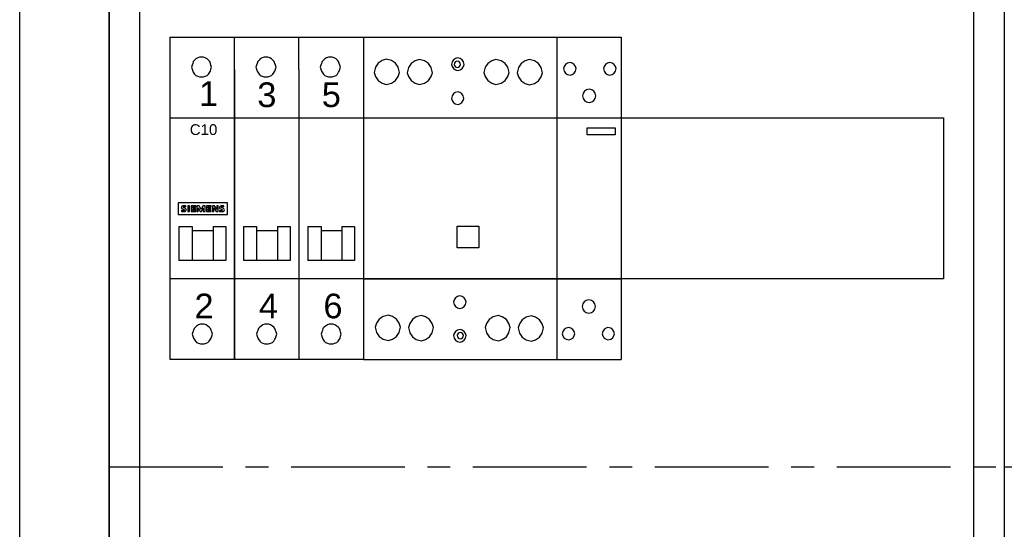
# Model space of a CAD drawing. Header units: millimetres. Extents: x 449515 to 838834, y -400723 to -307130.
# Tile 20 of 38: x 830834 to 833584, y -321054 to -319631. Entities that reach past the tile are written whole.
import ezdxf

# ---------------------------------------------------------------- set-up
doc = ezdxf.new("R2010")
doc.units = ezdxf.units.MM
doc.header["$LTSCALE"] = 25.4
doc.linetypes.add('CENTER', pattern=[2, 1.25, -0.25, 0.25, -0.25])
doc.layers.add('!Siemens Podklad_8GK_sikus', color=250, linetype='Continuous', lineweight=100)
doc.layers.add('R5', color=7, linetype='Continuous')
doc.layers.add('RPOMP', color=7, linetype='Continuous')
doc.styles.get("Standard").update_dxf_attribs({"font": 'arial.ttf'})

# ---------------------------------------------------------------- blocks, each defined once
blk = doc.blocks.new('AD_A630_P_W1950-1800_S800-750_G210~1')
at = {"color": 0, "linetype": 'ByBlock', "lineweight": -2}
for p, q in [((0, 0), (0, 1950)), ((25, 1925), (25, 125))]:
    blk.add_line(p, q, dxfattribs=at)
blk = doc.blocks.new('AD_8GK4853-8KK0~2')
at = {"layer": '!Siemens Podklad_8GK_sikus', "color": 0, "lineweight": -2}
for p, q in [((0, 0), (0, -1800)), ((250, 0), (250, -1800))]:
    blk.add_line(p, q, dxfattribs=at)
at = {"layer": '!Siemens Podklad_8GK_sikus', "color": 4, "linetype": 'CENTER', "lineweight": -2}
blk.add_line((0, -1200), (250, -1200), dxfattribs=at)
blk = doc.blocks.new('*U670')
at = {"layer": '!Siemens Podklad_8GK_sikus', "color": 0, "lineweight": -2}
blk.add_line((0, 0), (0, -1800), dxfattribs=at)
at = {"layer": '!Siemens Podklad_8GK_sikus', "color": 4, "linetype": 'CENTER', "lineweight": -2}
blk.add_line((0, -1200), (500, -1200), dxfattribs=at)
blk = doc.blocks.new('eee')
at = {"color": 0}
for p, q in [((663973.1, -322380.1, -200), (663973.1, -326880.1, -200)), ((661558.1, -322636.4, -200), (661558.1, -326630.1, -200)), ((663888.1, -326623.9, -200), (663888.1, -322630.1, -200)), ((661473.1, -325380.1, -200), (661473.1, -323880.1, -200)), ((661643.1, -324855.1, -200), (661643.1, -324405.1, -200)), ((661643.1, -324405.1, -200), (663803.1, -324405.1, -200)), ((663803.1, -324405.1, -200), (663803.1, -324855.1, -200)), ((663803.1, -324405.1, -200), (663803.1, -324855.1, -200)), ((663803.1, -324855.1, -200), (661643.1, -324855.1, -200)), ((661473.1, -326880.1, -200), (661473.1, -325380.1, -200))]:
    blk.add_line(p, q, dxfattribs=at)
blk = doc.blocks.new('AD_5TT584-0~1')
at = {"color": 0, "linetype": 'Continuous'}
for p, q in [((0, 67.5), (0, -22.5)), ((0, 67.5), (54, 67.5)), ((5.21, 61), (4.1, 60.26)), ((6.33, 61.37), (5.21, 61)), ((7.81, 61), (6.33, 61.37)), ((8.93, 60.26), (7.81, 61)), ((14.48, 60.92), (13.37, 60.18)), ((15.59, 61.29), (14.48, 60.92)), ((17.08, 60.92), (15.59, 61.29)), ((18.19, 60.18), (17.08, 60.92)), ((24.77, 60.59), (24.59, 59.85)), ((25.14, 61.15), (24.77, 60.59)), ((25.7, 61.52), (25.14, 61.15)), ((25.89, 60.68), (25.61, 60.5)), ((26.26, 61.7), (25.7, 61.52)), ((26.26, 60.78), (25.89, 60.68)), ((27, 61.52), (26.26, 61.7)), ((26.54, 60.68), (26.26, 60.78)), ((26.81, 60.5), (26.54, 60.68)), ((27.56, 61.15), (27, 61.52)), ((27.93, 60.59), (27.56, 61.15)), ((28.11, 59.85), (27.93, 60.59)), ((35.9, 60.93), (34.79, 60.19)), ((37.01, 61.3), (35.9, 60.93)), ((38.5, 60.93), (37.01, 61.3)), ((39.61, 60.19), (38.5, 60.93)), ((45.17, 60.85), (44.05, 60.11)), ((46.28, 61.22), (45.17, 60.85)), ((47.77, 60.85), (46.28, 61.22)), ((48.88, 60.11), (47.77, 60.85)), ((3.36, 59.15), (2.99, 57.66)), ((4.1, 60.26), (3.36, 59.15)), ((9.67, 59.15), (8.93, 60.26)), ((10.04, 57.66), (9.67, 59.15)), ((12.63, 59.07), (12.25, 57.58)), ((13.37, 60.18), (12.63, 59.07)), ((18.94, 59.07), (18.19, 60.18)), ((19.31, 57.58), (18.94, 59.07)), ((24.59, 59.85), (24.77, 59.29)), ((24.77, 59.29), (25.14, 58.74)), ((25.14, 58.74), (25.7, 58.36)), ((25.42, 60.22), (25.33, 59.85)), ((25.33, 59.85), (25.42, 59.57)), ((25.61, 60.5), (25.42, 60.22)), ((25.42, 59.57), (25.61, 59.29)), ((25.61, 59.29), (25.89, 59.11)), ((25.7, 58.36), (26.26, 58.18)), ((25.89, 59.11), (26.26, 59.01)), ((26.26, 59.01), (26.54, 59.11)), ((26.26, 58.18), (27, 58.36)), ((26.54, 59.11), (26.81, 59.29)), ((27, 60.22), (26.81, 60.5)), ((26.81, 59.29), (27, 59.57)), ((27.09, 59.85), (27, 60.22)), ((27, 59.57), (27.09, 59.85)), ((27, 58.36), (27.56, 58.74)), ((27.56, 58.74), (27.93, 59.29)), ((27.93, 59.29), (28.11, 59.85)), ((34.05, 59.08), (33.67, 57.59)), ((34.79, 60.19), (34.05, 59.08)), ((40.35, 59.08), (39.61, 60.19)), ((40.73, 57.59), (40.35, 59.08)), ((43.31, 59), (42.94, 57.51)), ((44.05, 60.11), (43.31, 59)), ((49.62, 59), (48.88, 60.11)), ((49.99, 57.51), (49.62, 59)), ((2.99, 57.66), (3.36, 56.55)), ((3.36, 56.55), (4.1, 55.44)), ((4.1, 55.44), (5.21, 54.69)), ((7.81, 54.69), (8.93, 55.44)), ((8.93, 55.44), (9.67, 56.55)), ((9.67, 56.55), (10.04, 57.66)), ((12.25, 57.58), (12.63, 56.47)), ((12.63, 56.47), (13.37, 55.36)), ((13.37, 55.36), (14.48, 54.61)), ((17.08, 54.61), (18.19, 55.36)), ((18.19, 55.36), (18.94, 56.47)), ((18.94, 56.47), (19.31, 57.58)), ((33.67, 57.59), (34.05, 56.48)), ((34.05, 56.48), (34.79, 55.37)), ((34.79, 55.37), (35.9, 54.62)), ((38.5, 54.62), (39.61, 55.37)), ((39.61, 55.37), (40.35, 56.48)), ((40.35, 56.48), (40.73, 57.59)), ((42.94, 57.51), (43.31, 56.4)), ((43.31, 56.4), (44.05, 55.29)), ((44.05, 55.29), (45.17, 54.54)), ((47.77, 54.54), (48.88, 55.29)), ((48.88, 55.29), (49.62, 56.4)), ((49.62, 56.4), (49.99, 57.51)), ((5.21, 54.69), (6.33, 54.32)), ((6.33, 54.32), (7.81, 54.69)), ((14.48, 54.61), (15.59, 54.24)), ((15.59, 54.24), (17.08, 54.61)), ((35.9, 54.62), (37.01, 54.25)), ((37.01, 54.25), (38.5, 54.62)), ((45.17, 54.54), (46.28, 54.17)), ((46.28, 54.17), (47.77, 54.54)), ((24.75, 51.08), (24.56, 50.34)), ((24.56, 50.34), (24.75, 49.78)), ((25.12, 51.64), (24.75, 51.08)), ((24.75, 49.78), (25.12, 49.23)), ((25.67, 52.01), (25.12, 51.64)), ((26.42, 52.2), (25.67, 52.01)), ((26.97, 52.01), (26.42, 52.2)), ((27.53, 51.64), (26.97, 52.01)), ((27.9, 51.08), (27.53, 51.64)), ((27.53, 49.23), (27.9, 49.78)), ((28.09, 50.34), (27.9, 51.08)), ((27.9, 49.78), (28.09, 50.34)), ((25.12, 49.23), (25.67, 48.86)), ((25.67, 48.86), (26.42, 48.67)), ((26.42, 48.67), (26.97, 48.86)), ((26.97, 48.86), (27.53, 49.23)), ((0, 45), (54, 45)), ((0, 0), (54, 0)), ((25.75, -5.24), (25.38, -5.8)), ((26.31, -4.87), (25.75, -5.24)), ((26.87, -4.69), (26.31, -4.87)), ((27.61, -4.87), (26.87, -4.69)), ((28.17, -5.24), (27.61, -4.87)), ((28.54, -5.8), (28.17, -5.24)), ((25.38, -5.8), (25.2, -6.36)), ((25.2, -6.36), (25.38, -7.1)), ((25.38, -7.1), (25.75, -7.66)), ((25.75, -7.66), (26.31, -8.03)), ((26.31, -8.03), (26.87, -8.21)), ((26.87, -8.21), (27.61, -8.03)), ((27.61, -8.03), (28.17, -7.66)), ((28.17, -7.66), (28.54, -7.1)), ((28.72, -6.36), (28.54, -5.8)), ((28.54, -7.1), (28.72, -6.36)), ((5.52, -10.52), (4.4, -11.26)), ((7, -10.15), (5.52, -10.52)), ((8.12, -10.52), (7, -10.15)), ((9.23, -11.26), (8.12, -10.52)), ((14.78, -10.6), (13.67, -11.34)), ((16.27, -10.23), (14.78, -10.6)), ((17.38, -10.6), (16.27, -10.23)), ((18.5, -11.34), (17.38, -10.6)), ((36.2, -10.59), (35.09, -11.33)), ((37.69, -10.22), (36.2, -10.59)), ((38.8, -10.59), (37.69, -10.22)), ((39.92, -11.33), (38.8, -10.59)), ((45.47, -10.67), (44.36, -11.41)), ((46.96, -10.3), (45.47, -10.67)), ((48.07, -10.67), (46.96, -10.3)), ((49.18, -11.41), (48.07, -10.67)), ((3.66, -12.38), (3.29, -13.49)), ((3.29, -13.49), (3.66, -14.97)), ((4.4, -11.26), (3.66, -12.38)), ((9.97, -12.38), (9.23, -11.26)), ((10.34, -13.49), (9.97, -12.38)), ((9.97, -14.97), (10.34, -13.49)), ((12.93, -12.46), (12.56, -13.57)), ((12.56, -13.57), (12.93, -15.05)), ((13.67, -11.34), (12.93, -12.46)), ((19.24, -12.46), (18.5, -11.34)), ((19.61, -13.57), (19.24, -12.46)), ((19.24, -15.05), (19.61, -13.57)), ((34.35, -12.45), (33.98, -13.56)), ((33.98, -13.56), (34.35, -15.04)), ((35.09, -11.33), (34.35, -12.45)), ((40.66, -12.45), (39.92, -11.33)), ((41.03, -13.56), (40.66, -12.45)), ((40.66, -15.04), (41.03, -13.56)), ((43.62, -12.53), (43.24, -13.64)), ((43.24, -13.64), (43.62, -15.12)), ((44.36, -11.41), (43.62, -12.53)), ((49.92, -12.53), (49.18, -11.41)), ((50.3, -13.64), (49.92, -12.53)), ((49.92, -15.12), (50.3, -13.64)), ((3.66, -14.97), (4.4, -16.09)), ((4.4, -16.09), (5.52, -16.83)), ((8.12, -16.83), (9.23, -16.09)), ((9.23, -16.09), (9.97, -14.97)), ((12.93, -15.05), (13.67, -16.17)), ((13.67, -16.17), (14.78, -16.91)), ((17.38, -16.91), (18.5, -16.17)), ((18.5, -16.17), (19.24, -15.05)), ((25.36, -15.27), (25.17, -15.83)), ((25.17, -15.83), (25.36, -16.57)), ((25.73, -14.71), (25.36, -15.27)), ((26.28, -14.34), (25.73, -14.71)), ((26.28, -15.55), (26.19, -15.83)), ((26.19, -15.83), (26.28, -16.2)), ((27.03, -14.16), (26.28, -14.34)), ((26.47, -15.27), (26.28, -15.55)), ((26.28, -16.2), (26.47, -16.47)), ((26.75, -15.08), (26.47, -15.27)), ((26.47, -16.47), (26.75, -16.66)), ((27.03, -14.99), (26.75, -15.08)), ((27.58, -14.34), (27.03, -14.16)), ((27.4, -15.08), (27.03, -14.99)), ((27.68, -15.27), (27.4, -15.08)), ((27.4, -16.66), (27.68, -16.47)), ((28.14, -14.71), (27.58, -14.34)), ((27.86, -15.55), (27.68, -15.27)), ((27.68, -16.47), (27.86, -16.2)), ((27.95, -15.83), (27.86, -15.55)), ((27.86, -16.2), (27.95, -15.83)), ((28.51, -15.27), (28.14, -14.71)), ((28.7, -15.83), (28.51, -15.27)), ((28.51, -16.57), (28.7, -15.83)), ((34.35, -15.04), (35.09, -16.16)), ((35.09, -16.16), (36.2, -16.9)), ((38.8, -16.9), (39.92, -16.16)), ((39.92, -16.16), (40.66, -15.04)), ((43.62, -15.12), (44.36, -16.24)), ((44.36, -16.24), (45.47, -16.98)), ((48.07, -16.98), (49.18, -16.24)), ((49.18, -16.24), (49.92, -15.12)), ((5.52, -16.83), (7, -17.2)), ((7, -17.2), (8.12, -16.83)), ((14.78, -16.91), (16.27, -17.28)), ((16.27, -17.28), (17.38, -16.91)), ((25.36, -16.57), (25.73, -17.12)), ((25.73, -17.12), (26.28, -17.5)), ((26.28, -17.5), (27.03, -17.68)), ((26.75, -16.66), (27.03, -16.75)), ((27.03, -16.75), (27.4, -16.66)), ((27.03, -17.68), (27.58, -17.5)), ((27.58, -17.5), (28.14, -17.12)), ((28.14, -17.12), (28.51, -16.57)), ((36.2, -16.9), (37.69, -17.27)), ((37.69, -17.27), (38.8, -16.9)), ((45.47, -16.98), (46.96, -17.35)), ((46.96, -17.35), (48.07, -16.98)), ((0, -22.5), (54, -22.5))]:
    blk.add_line(p, q, dxfattribs=at)
at = {"color": 0}
for p, q in [((54, 67.5), (54, -22.5)), ((26.21, 8.69), (26.21, 14.74)), ((26.21, 14.74), (32.26, 14.74)), ((32.26, 14.74), (32.26, 8.69)), ((32.26, 8.69), (26.21, 8.69))]:
    blk.add_line(p, q, dxfattribs=at)
blk = doc.blocks.new('AD_5TT580-0(2)~1')
at = {"color": 0, "linetype": 'Continuous'}
for p, q in [((0, 67.5), (0, -22.5)), ((0, 67.5), (18, 67.5)), ((18, 67.5), (18, -22.5)), ((18, 67.5), (18, -22.5)), ((2.11, 59.34), (1.92, 58.78)), ((1.92, 58.78), (2.11, 58.04)), ((2.48, 59.9), (2.11, 59.34)), ((2.11, 58.04), (2.48, 57.48)), ((3.03, 60.27), (2.48, 59.9)), ((3.78, 60.45), (3.03, 60.27)), ((4.33, 60.27), (3.78, 60.45)), ((4.89, 59.9), (4.33, 60.27)), ((5.26, 59.34), (4.89, 59.9)), ((4.89, 57.48), (5.26, 58.04)), ((5.45, 58.78), (5.26, 59.34)), ((5.26, 58.04), (5.45, 58.78)), ((13.27, 59.34), (13.08, 58.78)), ((13.08, 58.78), (13.27, 58.04)), ((13.64, 59.9), (13.27, 59.34)), ((13.27, 58.04), (13.64, 57.48)), ((14.2, 60.27), (13.64, 59.9)), ((14.75, 60.45), (14.2, 60.27)), ((15.49, 60.27), (14.75, 60.45)), ((16.05, 59.9), (15.49, 60.27)), ((16.42, 59.34), (16.05, 59.9)), ((16.05, 57.48), (16.42, 58.04)), ((16.61, 58.78), (16.42, 59.34)), ((16.42, 58.04), (16.61, 58.78)), ((2.48, 57.48), (3.03, 57.11)), ((3.03, 57.11), (3.78, 56.93)), ((3.78, 56.93), (4.33, 57.11)), ((4.33, 57.11), (4.89, 57.48)), ((13.64, 57.48), (14.2, 57.11)), ((14.2, 57.11), (14.75, 56.93)), ((14.75, 56.93), (15.49, 57.11)), ((15.49, 57.11), (16.05, 57.48)), ((7.79, 52.39), (7.42, 51.84)), ((8.35, 52.77), (7.79, 52.39)), ((9.09, 52.95), (8.35, 52.77)), ((9.83, 52.77), (9.09, 52.95)), ((10.39, 52.39), (9.83, 52.77)), ((10.76, 51.84), (10.39, 52.39)), ((7.42, 51.84), (7.23, 51.1)), ((7.23, 51.1), (7.42, 50.35)), ((7.42, 50.35), (7.79, 49.8)), ((7.79, 49.8), (8.35, 49.43)), ((9.83, 49.43), (10.39, 49.8)), ((10.39, 49.8), (10.76, 50.35)), ((10.95, 51.1), (10.76, 51.84)), ((10.76, 50.35), (10.95, 51.1)), ((8.35, 49.43), (9.09, 49.24)), ((9.09, 49.24), (9.83, 49.43)), ((0, 45), (18, 45)), ((0, 0), (18, 0)), ((7.33, -6.95), (7.14, -7.69)), ((7.14, -7.69), (7.33, -8.43)), ((7.7, -6.39), (7.33, -6.95)), ((8.26, -6.02), (7.7, -6.39)), ((9, -5.83), (8.26, -6.02)), ((9.74, -6.02), (9, -5.83)), ((10.3, -6.39), (9.74, -6.02)), ((10.67, -6.95), (10.3, -6.39)), ((10.86, -7.69), (10.67, -6.95)), ((10.67, -8.43), (10.86, -7.69)), ((7.33, -8.43), (7.7, -8.99)), ((7.7, -8.99), (8.26, -9.36)), ((8.26, -9.36), (9, -9.54)), ((9, -9.54), (9.74, -9.36)), ((9.74, -9.36), (10.3, -8.99)), ((10.3, -8.99), (10.67, -8.43)), ((2.59, -13.7), (2.04, -14.08)), ((3.34, -13.52), (2.59, -13.7)), ((3.89, -13.7), (3.34, -13.52)), ((4.45, -14.08), (3.89, -13.7)), ((13.76, -13.7), (13.2, -14.08)), ((14.31, -13.52), (13.76, -13.7)), ((15.06, -13.7), (14.31, -13.52)), ((15.61, -14.08), (15.06, -13.7)), ((1.67, -14.63), (1.48, -15.37)), ((1.48, -15.37), (1.67, -15.93)), ((2.04, -14.08), (1.67, -14.63)), ((1.67, -15.93), (2.04, -16.49)), ((2.04, -16.49), (2.59, -16.86)), ((3.89, -16.86), (4.45, -16.49)), ((4.82, -14.63), (4.45, -14.08)), ((4.45, -16.49), (4.82, -15.93)), ((5.01, -15.37), (4.82, -14.63)), ((4.82, -15.93), (5.01, -15.37)), ((12.83, -14.63), (12.64, -15.37)), ((12.64, -15.37), (12.83, -15.93)), ((13.2, -14.08), (12.83, -14.63)), ((12.83, -15.93), (13.2, -16.49)), ((13.2, -16.49), (13.76, -16.86)), ((15.06, -16.86), (15.61, -16.49)), ((15.98, -14.63), (15.61, -14.08)), ((15.61, -16.49), (15.98, -15.93)), ((16.17, -15.37), (15.98, -14.63)), ((15.98, -15.93), (16.17, -15.37)), ((2.59, -16.86), (3.34, -17.04)), ((3.34, -17.04), (3.89, -16.86)), ((13.76, -16.86), (14.31, -17.04)), ((14.31, -17.04), (15.06, -16.86)), ((0, -22.5), (18, -22.5))]:
    blk.add_line(p, q, dxfattribs=at)
at = {"color": 0}
for p, q in [((8.54, 40.26), (8.54, 42.2)), ((8.54, 42.2), (16.27, 42.2)), ((16.27, 42.2), (16.27, 40.26)), ((16.27, 40.26), (8.54, 40.26))]:
    blk.add_line(p, q, dxfattribs=at)
blk = doc.blocks.new('AD_SIEMENS_znaczeki')
at = {"color": 0}
for p, q in [((1755.293, 772.573), (1755.293, 771.993)), ((1757.763, 772.573), (1755.293, 772.573)), ((1755.773, 772.425), (1755.773, 772.143)), ((1755.864, 772.425), (1755.773, 772.425)), ((1755.864, 772.143), (1755.864, 772.425)), ((1755.939, 772.426), (1755.939, 772.141)), ((1756.18, 772.426), (1755.939, 772.426)), ((1756.18, 772.379), (1756.18, 772.426)), ((1756.235, 772.426), (1756.235, 772.141)), ((1756.347, 772.426), (1756.235, 772.426)), ((1756.444, 772.251), (1756.347, 772.426)), ((1756.53, 772.426), (1756.444, 772.251)), ((1756.637, 772.426), (1756.53, 772.426)), ((1756.637, 772.141), (1756.637, 772.426)), ((1756.712, 772.426), (1756.712, 772.141)), ((1756.953, 772.426), (1756.712, 772.426)), ((1756.953, 772.379), (1756.953, 772.426)), ((1757.008, 772.426), (1757.008, 772.141)), ((1757.11, 772.426), (1757.008, 772.426)), ((1757.238, 772.245), (1757.11, 772.426)), ((1757.238, 772.426), (1757.238, 772.245)), ((1757.303, 772.426), (1757.238, 772.426)), ((1757.303, 772.141), (1757.303, 772.426)), ((1757.763, 771.993), (1757.763, 772.573)), ((1755.293, 771.993), (1757.763, 771.993)), ((1755.45, 772.205), (1755.45, 772.149)), ((1755.501, 772.274), (1755.599, 772.234)), ((1755.652, 772.292), (1755.544, 772.343)), ((1755.675, 772.372), (1755.675, 772.422)), ((1755.773, 772.143), (1755.864, 772.143)), ((1755.939, 772.141), (1756.18, 772.141)), ((1756.03, 772.309), (1756.03, 772.379)), ((1756.03, 772.379), (1756.18, 772.379)), ((1756.159, 772.309), (1756.03, 772.309)), ((1756.03, 772.193), (1756.03, 772.266)), ((1756.03, 772.266), (1756.159, 772.266)), ((1756.18, 772.193), (1756.03, 772.193)), ((1756.159, 772.266), (1756.159, 772.309)), ((1756.18, 772.141), (1756.18, 772.193)), ((1756.235, 772.141), (1756.299, 772.141)), ((1756.299, 772.141), (1756.299, 772.321)), ((1756.299, 772.321), (1756.399, 772.141)), ((1756.399, 772.141), (1756.458, 772.141)), ((1756.458, 772.141), (1756.546, 772.321)), ((1756.546, 772.321), (1756.546, 772.141)), ((1756.546, 772.141), (1756.637, 772.141)), ((1756.712, 772.141), (1756.953, 772.141)), ((1756.803, 772.309), (1756.803, 772.379)), ((1756.803, 772.379), (1756.953, 772.379)), ((1756.932, 772.309), (1756.803, 772.309)), ((1756.803, 772.193), (1756.803, 772.266)), ((1756.803, 772.266), (1756.932, 772.266)), ((1756.953, 772.193), (1756.803, 772.193)), ((1756.932, 772.266), (1756.932, 772.309)), ((1756.953, 772.141), (1756.953, 772.193)), ((1757.008, 772.141), (1757.072, 772.141)), ((1757.072, 772.141), (1757.072, 772.326)), ((1757.072, 772.326), (1757.2, 772.141)), ((1757.2, 772.141), (1757.303, 772.141)), ((1757.361, 772.209), (1757.361, 772.149)), ((1757.407, 772.277), (1757.51, 772.227)), ((1757.563, 772.292), (1757.455, 772.343)), ((1757.585, 772.372), (1757.585, 772.422))]:
    blk.add_line(p, q, dxfattribs=at)
for centre, major_axis, start_param, end_param in [((1755.576, 772.275), (-0.178, 0), -1.570796, -1.075832), ((1755.576, 772.023), (-0.465, 0), 4.499109, 4.712389), ((1757.487, 772.275), (-0.178, 0), -1.570796, -1.075832), ((1757.487, 772.023), (-0.465, 0), 4.499109, 4.712389), ((1755.532, 772.346), (0.0852, 0), 2.06576, 3.66098), ((1755.562, 772.527), (0.383, 0), 4.4151, 4.655269), ((1755.557, 772.547), (0.465, 0), 4.480311, 4.786895), ((1755.542, 772.351), (-0.0968, 0), 0.519387, 1.135975), ((1755.554, 772.36), (-0.0209, 0), -1.07402, 1.07402), ((1755.547, 772.289), (0.112, 0), 4.655269, 5.197087), ((1755.581, 772.316), (-0.0775, 0), 4.682533, 5.209165), ((1755.572, 772.047), (0.383, 0), 1.298767, 1.54094), ((1755.579, 772.282), (0.163, 0), -1.49629, -1.148117), ((1755.589, 772.218), (-0.0209, 0), 2.055494, 4.227691), ((1755.609, 772.223), (0.0891, 0), -1.148117, 1.07402), ((1757.443, 772.346), (0.0852, 0), 2.06576, 3.66098), ((1757.486, 772.527), (0.383, 0), 4.378973, 4.682131), ((1757.468, 772.547), (-0.465, 0), 1.338719, 1.645302), ((1757.453, 772.351), (-0.0968, 0), 0.519387, 1.07402), ((1757.465, 772.36), (0.0209, 0), 2.067572, 4.215613), ((1757.491, 772.316), (-0.0775, 0), 4.682533, 5.209165), ((1757.478, 772.289), (0.112, 0), 4.682131, 4.957102), ((1757.482, 772.047), (0.383, 0), 1.298767, 1.54094), ((1757.49, 772.282), (0.163, 0), -1.49629, -1.148117), ((1757.5, 772.211), (-0.0209, 0), 1.815509, 4.215613), ((1757.52, 772.223), (0.0891, 0), -1.148117, 1.07402)]:
    blk.add_ellipse(centre, major_axis=major_axis, ratio=0.878278, start_param=start_param, end_param=end_param, dxfattribs=at)

msp = doc.modelspace()

# ---------------------------------------------------------------- linework, layer by layer
at = {"color": 0}
for p, q in [((831253.8195, -319680.1288, -200), (831793.8195, -319680.1288, -200)), ((831433.8195, -319770.1288, -200), (831433.8195, -319680.1288, -200)), ((831433.8195, -319770.1288, -200), (831433.8195, -319680.1288, -200)), ((831613.8195, -319770.1288, -200), (831613.8195, -319680.1288, -200)), ((831278.5254, -320208.6582, -200), (831315.5842, -320208.6582, -200)), ((831373.8195, -320208.6582, -200), (831409.1136, -320208.6582, -200)), ((831458.5254, -320208.6582, -200), (831495.5842, -320208.6582, -200)), ((831553.8195, -320208.6582, -200), (831589.1136, -320208.6582, -200)), ((831638.5254, -320208.6582, -200), (831675.5842, -320208.6582, -200)), ((831733.8195, -320208.6582, -200), (831769.1136, -320208.6582, -200)), ((831793.8195, -320355.1288, -200), (831253.8195, -320355.1288, -200))]:
    msp.add_line(p, q, dxfattribs=at)
at = {"color": 0, "linetype": 'Continuous'}
for p, q in [((831253.8195, -320580.1288, -200), (831253.8195, -319680.1288, -200)), ((831793.8195, -319680.1288, -200), (831793.8195, -320580.1288, -200)), ((831325.7563, -319741.1235, -200), (831322.2269, -319744.6529, -200)), ((831331.0504, -319737.5941, -200), (831325.7563, -319741.1235, -200)), ((831336.3445, -319735.8293, -200), (831331.0504, -319737.5941, -200)), ((831341.6387, -319735.8293, -200), (831336.3445, -319735.8293, -200)), ((831346.9328, -319735.8293, -200), (831341.6387, -319735.8293, -200)), ((831352.2269, -319737.5941, -200), (831346.9328, -319735.8293, -200)), ((831357.521, -319741.1235, -200), (831352.2269, -319737.5941, -200)), ((831361.0504, -319744.6529, -200), (831357.521, -319741.1235, -200)), ((831505.7563, -319741.1235, -200), (831502.2269, -319744.6529, -200)), ((831511.0504, -319737.5941, -200), (831505.7563, -319741.1235, -200)), ((831516.3445, -319735.8293, -200), (831511.0504, -319737.5941, -200)), ((831521.6387, -319735.8293, -200), (831516.3445, -319735.8293, -200)), ((831526.9328, -319735.8293, -200), (831521.6387, -319735.8293, -200)), ((831532.2269, -319737.5941, -200), (831526.9328, -319735.8293, -200)), ((831537.521, -319741.1235, -200), (831532.2269, -319737.5941, -200)), ((831541.0504, -319744.6529, -200), (831537.521, -319741.1235, -200)), ((831685.7563, -319741.1235, -200), (831682.2269, -319744.6529, -200)), ((831691.0504, -319737.5941, -200), (831685.7563, -319741.1235, -200)), ((831696.3445, -319735.8293, -200), (831691.0504, -319737.5941, -200)), ((831701.6387, -319735.8293, -200), (831696.3445, -319735.8293, -200)), ((831706.9328, -319735.8293, -200), (831701.6387, -319735.8293, -200)), ((831712.2269, -319737.5941, -200), (831706.9328, -319735.8293, -200)), ((831717.521, -319741.1235, -200), (831712.2269, -319737.5941, -200)), ((831721.0504, -319744.6529, -200), (831717.521, -319741.1235, -200)), ((831315.1681, -319758.7705, -200), (831313.4034, -319764.0646, -200)), ((831313.4034, -319764.0646, -200), (831315.1681, -319769.3588, -200)), ((831316.9328, -319753.4764, -200), (831315.1681, -319758.7705, -200)), ((831315.1681, -319769.3588, -200), (831316.9328, -319774.6529, -200)), ((831318.6975, -319748.1823, -200), (831316.9328, -319753.4764, -200)), ((831322.2269, -319744.6529, -200), (831318.6975, -319748.1823, -200)), ((831364.5798, -319748.1823, -200), (831361.0504, -319744.6529, -200)), ((831366.3445, -319753.4764, -200), (831364.5798, -319748.1823, -200)), ((831368.1092, -319758.7705, -200), (831366.3445, -319753.4764, -200)), ((831366.3445, -319774.6529, -200), (831368.1092, -319769.3588, -200)), ((831369.874, -319764.0646, -200), (831368.1092, -319758.7705, -200)), ((831368.1092, -319769.3588, -200), (831369.874, -319764.0646, -200)), ((831495.1681, -319758.7705, -200), (831493.4034, -319764.0646, -200)), ((831493.4034, -319764.0646, -200), (831495.1681, -319769.3588, -200)), ((831496.9328, -319753.4764, -200), (831495.1681, -319758.7705, -200)), ((831495.1681, -319769.3588, -200), (831496.9328, -319774.6529, -200)), ((831498.6975, -319748.1823, -200), (831496.9328, -319753.4764, -200)), ((831502.2269, -319744.6529, -200), (831498.6975, -319748.1823, -200)), ((831544.5798, -319748.1823, -200), (831541.0504, -319744.6529, -200)), ((831546.3445, -319753.4764, -200), (831544.5798, -319748.1823, -200)), ((831548.1092, -319758.7705, -200), (831546.3445, -319753.4764, -200)), ((831546.3445, -319774.6529, -200), (831548.1092, -319769.3588, -200)), ((831549.874, -319764.0646, -200), (831548.1092, -319758.7705, -200)), ((831548.1092, -319769.3588, -200), (831549.874, -319764.0646, -200)), ((831675.1681, -319758.7705, -200), (831673.4034, -319764.0646, -200)), ((831673.4034, -319764.0646, -200), (831675.1681, -319769.3588, -200)), ((831676.9328, -319753.4764, -200), (831675.1681, -319758.7705, -200)), ((831675.1681, -319769.3588, -200), (831676.9328, -319774.6529, -200)), ((831678.6975, -319748.1823, -200), (831676.9328, -319753.4764, -200)), ((831682.2269, -319744.6529, -200), (831678.6975, -319748.1823, -200)), ((831724.5798, -319748.1823, -200), (831721.0504, -319744.6529, -200)), ((831726.3445, -319753.4764, -200), (831724.5798, -319748.1823, -200)), ((831728.1092, -319758.7705, -200), (831726.3445, -319753.4764, -200)), ((831726.3445, -319774.6529, -200), (831728.1092, -319769.3588, -200)), ((831729.874, -319764.0646, -200), (831728.1092, -319758.7705, -200)), ((831728.1092, -319769.3588, -200), (831729.874, -319764.0646, -200)), ((831316.9328, -319774.6529, -200), (831318.6975, -319778.1823, -200)), ((831318.6975, -319778.1823, -200), (831322.2269, -319783.4764, -200)), ((831322.2269, -319783.4764, -200), (831325.7563, -319787.0058, -200)), ((831325.7563, -319787.0058, -200), (831331.0504, -319788.7705, -200)), ((831331.0504, -319788.7705, -200), (831336.3445, -319790.5352, -200)), ((831336.3445, -319790.5352, -200), (831341.6387, -319790.5352, -200)), ((831341.6387, -319790.5352, -200), (831346.9328, -319790.5352, -200)), ((831346.9328, -319790.5352, -200), (831352.2269, -319788.7705, -200)), ((831352.2269, -319788.7705, -200), (831357.521, -319787.0058, -200)), ((831357.521, -319787.0058, -200), (831361.0504, -319783.4764, -200)), ((831361.0504, -319783.4764, -200), (831364.5798, -319778.1823, -200)), ((831364.5798, -319778.1823, -200), (831366.3445, -319774.6529, -200)), ((831433.8195, -319770.1288, -200), (831433.8195, -320580.1288, -200)), ((831433.8195, -320580.1288, -200), (831433.8195, -319770.1288, -200)), ((831496.9328, -319774.6529, -200), (831498.6975, -319778.1823, -200)), ((831498.6975, -319778.1823, -200), (831502.2269, -319783.4764, -200)), ((831502.2269, -319783.4764, -200), (831505.7563, -319787.0058, -200)), ((831505.7563, -319787.0058, -200), (831511.0504, -319788.7705, -200)), ((831511.0504, -319788.7705, -200), (831516.3445, -319790.5352, -200)), ((831516.3445, -319790.5352, -200), (831521.6387, -319790.5352, -200)), ((831521.6387, -319790.5352, -200), (831526.9328, -319790.5352, -200)), ((831526.9328, -319790.5352, -200), (831532.2269, -319788.7705, -200)), ((831532.2269, -319788.7705, -200), (831537.521, -319787.0058, -200)), ((831537.521, -319787.0058, -200), (831541.0504, -319783.4764, -200)), ((831541.0504, -319783.4764, -200), (831544.5798, -319778.1823, -200)), ((831544.5798, -319778.1823, -200), (831546.3445, -319774.6529, -200)), ((831613.8195, -319770.1288, -200), (831613.8195, -320580.1288, -200)), ((831676.9328, -319774.6529, -200), (831678.6975, -319778.1823, -200)), ((831678.6975, -319778.1823, -200), (831682.2269, -319783.4764, -200)), ((831682.2269, -319783.4764, -200), (831685.7563, -319787.0058, -200)), ((831685.7563, -319787.0058, -200), (831691.0504, -319788.7705, -200)), ((831691.0504, -319788.7705, -200), (831696.3445, -319790.5352, -200)), ((831696.3445, -319790.5352, -200), (831701.6387, -319790.5352, -200)), ((831701.6387, -319790.5352, -200), (831706.9328, -319790.5352, -200)), ((831706.9328, -319790.5352, -200), (831712.2269, -319788.7705, -200)), ((831712.2269, -319788.7705, -200), (831717.521, -319787.0058, -200)), ((831717.521, -319787.0058, -200), (831721.0504, -319783.4764, -200)), ((831721.0504, -319783.4764, -200), (831724.5798, -319778.1823, -200)), ((831724.5798, -319778.1823, -200), (831726.3445, -319774.6529, -200)), ((831253.8195, -319905.1288, -200), (831793.8195, -319905.1288, -200)), ((831278.5254, -320208.6582, -200), (831278.5254, -320303.9523, -200)), ((831315.5842, -320208.6582, -200), (831315.5842, -320303.9523, -200)), ((831373.8195, -320208.6582, -200), (831373.8195, -320303.9523, -200)), ((831409.1136, -320208.6582, -200), (831409.1136, -320303.9523, -200)), ((831458.5254, -320208.6582, -200), (831458.5254, -320303.9523, -200)), ((831495.5842, -320208.6582, -200), (831495.5842, -320303.9523, -200)), ((831553.8195, -320208.6582, -200), (831553.8195, -320303.9523, -200)), ((831589.1136, -320208.6582, -200), (831589.1136, -320303.9523, -200)), ((831675.5842, -320208.6582, -200), (831675.5842, -320303.9523, -200)), ((831733.8195, -320208.6582, -200), (831733.8195, -320303.9523, -200)), ((831769.1136, -320208.6582, -200), (831769.1136, -320303.9523, -200)), ((831373.8195, -320221.0111, -200), (831315.5842, -320221.0111, -200)), ((831553.8195, -320221.0111, -200), (831495.5842, -320221.0111, -200)), ((831733.8195, -320221.0111, -200), (831675.5842, -320221.0111, -200)), ((831409.1136, -320303.9523, -200), (831278.5254, -320303.9523, -200)), ((831589.1136, -320303.9523, -200), (831458.5254, -320303.9523, -200)), ((831769.1136, -320303.9523, -200), (831638.5254, -320303.9523, -200)), ((831333.2313, -320483.0699, -200), (831327.9371, -320486.5994, -200)), ((831338.5254, -320481.3052, -200), (831333.2313, -320483.0699, -200)), ((831343.8195, -320481.3052, -200), (831338.5254, -320481.3052, -200)), ((831349.1136, -320481.3052, -200), (831343.8195, -320481.3052, -200)), ((831354.4077, -320483.0699, -200), (831349.1136, -320481.3052, -200)), ((831359.7018, -320486.5994, -200), (831354.4077, -320483.0699, -200)), ((831513.2313, -320483.0699, -200), (831507.9371, -320486.5994, -200)), ((831518.5254, -320481.3052, -200), (831513.2313, -320483.0699, -200)), ((831523.8195, -320481.3052, -200), (831518.5254, -320481.3052, -200)), ((831529.1136, -320481.3052, -200), (831523.8195, -320481.3052, -200)), ((831534.4077, -320483.0699, -200), (831529.1136, -320481.3052, -200)), ((831539.7018, -320486.5994, -200), (831534.4077, -320483.0699, -200)), ((831693.2313, -320483.0699, -200), (831687.9371, -320486.5994, -200)), ((831698.5254, -320481.3052, -200), (831693.2313, -320483.0699, -200)), ((831703.8195, -320481.3052, -200), (831698.5254, -320481.3052, -200)), ((831709.1136, -320481.3052, -200), (831703.8195, -320481.3052, -200)), ((831714.4077, -320483.0699, -200), (831709.1136, -320481.3052, -200)), ((831719.7018, -320486.5994, -200), (831714.4077, -320483.0699, -200)), ((831317.3489, -320502.4817, -200), (831315.5842, -320509.5405, -200)), ((831315.5842, -320509.5405, -200), (831317.3489, -320514.8346, -200)), ((831319.1136, -320498.9523, -200), (831317.3489, -320502.4817, -200)), ((831320.8783, -320493.6582, -200), (831319.1136, -320498.9523, -200)), ((831324.4077, -320490.1288, -200), (831320.8783, -320493.6582, -200)), ((831327.9371, -320486.5994, -200), (831324.4077, -320490.1288, -200)), ((831363.2313, -320490.1288, -200), (831359.7018, -320486.5994, -200)), ((831366.7607, -320493.6582, -200), (831363.2313, -320490.1288, -200)), ((831368.5254, -320498.9523, -200), (831366.7607, -320493.6582, -200)), ((831370.2901, -320502.4817, -200), (831368.5254, -320498.9523, -200)), ((831372.0548, -320509.5405, -200), (831370.2901, -320502.4817, -200)), ((831370.2901, -320514.8346, -200), (831372.0548, -320509.5405, -200)), ((831497.3489, -320502.4817, -200), (831495.5842, -320509.5405, -200)), ((831495.5842, -320509.5405, -200), (831497.3489, -320514.8346, -200)), ((831499.1136, -320498.9523, -200), (831497.3489, -320502.4817, -200)), ((831500.8783, -320493.6582, -200), (831499.1136, -320498.9523, -200)), ((831504.4077, -320490.1288, -200), (831500.8783, -320493.6582, -200)), ((831507.9371, -320486.5994, -200), (831504.4077, -320490.1288, -200)), ((831543.2313, -320490.1288, -200), (831539.7018, -320486.5994, -200)), ((831546.7607, -320493.6582, -200), (831543.2313, -320490.1288, -200)), ((831548.5254, -320498.9523, -200), (831546.7607, -320493.6582, -200)), ((831550.2901, -320502.4817, -200), (831548.5254, -320498.9523, -200)), ((831552.0548, -320509.5405, -200), (831550.2901, -320502.4817, -200)), ((831550.2901, -320514.8346, -200), (831552.0548, -320509.5405, -200)), ((831677.3489, -320502.4817, -200), (831675.5842, -320509.5405, -200)), ((831675.5842, -320509.5405, -200), (831677.3489, -320514.8346, -200)), ((831679.1136, -320498.9523, -200), (831677.3489, -320502.4817, -200)), ((831680.8783, -320493.6582, -200), (831679.1136, -320498.9523, -200)), ((831684.4077, -320490.1288, -200), (831680.8783, -320493.6582, -200)), ((831687.9371, -320486.5994, -200), (831684.4077, -320490.1288, -200)), ((831723.2313, -320490.1288, -200), (831719.7018, -320486.5994, -200)), ((831726.7607, -320493.6582, -200), (831723.2313, -320490.1288, -200)), ((831728.5254, -320498.9523, -200), (831726.7607, -320493.6582, -200)), ((831730.2901, -320502.4817, -200), (831728.5254, -320498.9523, -200)), ((831732.0548, -320509.5405, -200), (831730.2901, -320502.4817, -200)), ((831730.2901, -320514.8346, -200), (831732.0548, -320509.5405, -200)), ((831317.3489, -320514.8346, -200), (831319.1136, -320520.1288, -200)), ((831319.1136, -320520.1288, -200), (831320.8783, -320523.6582, -200)), ((831320.8783, -320523.6582, -200), (831324.4077, -320528.9523, -200)), ((831324.4077, -320528.9523, -200), (831327.9371, -320532.4817, -200)), ((831327.9371, -320532.4817, -200), (831333.2313, -320534.2464, -200)), ((831333.2313, -320534.2464, -200), (831338.5254, -320536.0111, -200)), ((831338.5254, -320536.0111, -200), (831343.8195, -320536.0111, -200)), ((831343.8195, -320536.0111, -200), (831349.1136, -320536.0111, -200)), ((831349.1136, -320536.0111, -200), (831354.4077, -320534.2464, -200)), ((831354.4077, -320534.2464, -200), (831359.7018, -320532.4817, -200)), ((831359.7018, -320532.4817, -200), (831363.2313, -320528.9523, -200)), ((831363.2313, -320528.9523, -200), (831366.7607, -320523.6582, -200)), ((831366.7607, -320523.6582, -200), (831368.5254, -320520.1288, -200)), ((831368.5254, -320520.1288, -200), (831370.2901, -320514.8346, -200)), ((831497.3489, -320514.8346, -200), (831499.1136, -320520.1288, -200)), ((831499.1136, -320520.1288, -200), (831500.8783, -320523.6582, -200)), ((831500.8783, -320523.6582, -200), (831504.4077, -320528.9523, -200)), ((831504.4077, -320528.9523, -200), (831507.9371, -320532.4817, -200)), ((831507.9371, -320532.4817, -200), (831513.2313, -320534.2464, -200)), ((831513.2313, -320534.2464, -200), (831518.5254, -320536.0111, -200)), ((831518.5254, -320536.0111, -200), (831523.8195, -320536.0111, -200)), ((831523.8195, -320536.0111, -200), (831529.1136, -320536.0111, -200)), ((831529.1136, -320536.0111, -200), (831534.4077, -320534.2464, -200)), ((831534.4077, -320534.2464, -200), (831539.7018, -320532.4817, -200)), ((831539.7018, -320532.4817, -200), (831543.2313, -320528.9523, -200)), ((831543.2313, -320528.9523, -200), (831546.7607, -320523.6582, -200)), ((831546.7607, -320523.6582, -200), (831548.5254, -320520.1288, -200)), ((831548.5254, -320520.1288, -200), (831550.2901, -320514.8346, -200)), ((831677.3489, -320514.8346, -200), (831679.1136, -320520.1288, -200)), ((831679.1136, -320520.1288, -200), (831680.8783, -320523.6582, -200)), ((831680.8783, -320523.6582, -200), (831684.4077, -320528.9523, -200)), ((831684.4077, -320528.9523, -200), (831687.9371, -320532.4817, -200)), ((831687.9371, -320532.4817, -200), (831693.2313, -320534.2464, -200)), ((831693.2313, -320534.2464, -200), (831698.5254, -320536.0111, -200)), ((831698.5254, -320536.0111, -200), (831703.8195, -320536.0111, -200)), ((831703.8195, -320536.0111, -200), (831709.1136, -320536.0111, -200)), ((831709.1136, -320536.0111, -200), (831714.4077, -320534.2464, -200)), ((831714.4077, -320534.2464, -200), (831719.7018, -320532.4817, -200)), ((831719.7018, -320532.4817, -200), (831723.2313, -320528.9523, -200)), ((831723.2313, -320528.9523, -200), (831726.7607, -320523.6582, -200)), ((831726.7607, -320523.6582, -200), (831728.5254, -320520.1288, -200)), ((831728.5254, -320520.1288, -200), (831730.2901, -320514.8346, -200)), ((831793.8195, -320580.1288, -200), (831253.8195, -320580.1288, -200))]:
    msp.add_line(p, q, dxfattribs=at)
msp.add_line((831638.5254, -320208.6582, -200), (831638.5254, -320303.9523, -200))

# ---------------------------------------------------------------- block references
msp.add_blockref('eee', (169610.7085, 4500))
at = {"xscale": 55.6818025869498, "yscale": 55.6818025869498, "zscale": 55.6818025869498}
msp.add_blockref('AD_SIEMENS_znaczeki', (733538.6907, -363161.2868, -200), dxfattribs=at)
at = {"layer": 'R5', "xscale": 10, "yscale": 10, "zscale": 10}
for name, p in [('AD_A630_P_W1950-1800_S800-750_G210~1', (830833.8195, -328130.1288, -200)), ('AD_8GK4853-8KK0~2', (831083.8195, -308880.1288, -200)), ('*U670', (833583.8195, -308880.1288, -200))]:
    msp.add_blockref(name, p, dxfattribs=at)
at = {"layer": 'RPOMP', "xscale": 10, "yscale": 10, "zscale": 10}
for name, p in [('AD_5TT584-0~1', (831793.8195, -320355.1288, -200)), ('AD_5TT580-0(2)~1', (832333.8184, -320355.1288, -200))]:
    msp.add_blockref(name, p, dxfattribs=at)

# ---------------------------------------------------------------- texts
at = {"color": 0}
for s, p in [('1', (831334.3116, -319872.0184, -200)), ('3', (831497.4059, -319875.3958, -200)), ('5', (831677.4059, -319875.3958, -200)), ('2', (831321.9929, -320464.9553, -200)), ('4', (831501.9929, -320464.9553, -200)), ('6', (831681.9929, -320464.9553, -200))]:
    msp.add_text(s, height=68.8235, dxfattribs=at).set_placement(p)
at = {"color": 0, "linetype": 'ByBlock', "lineweight": -2, "insert": (831308.921, -319923.2317, -200), "char_height": 30, "width": 91.149901, "attachment_point": 1}
msp.add_mtext('{\\C256;C10}', dxfattribs=at)

doc.saveas('drawing.dxf')
